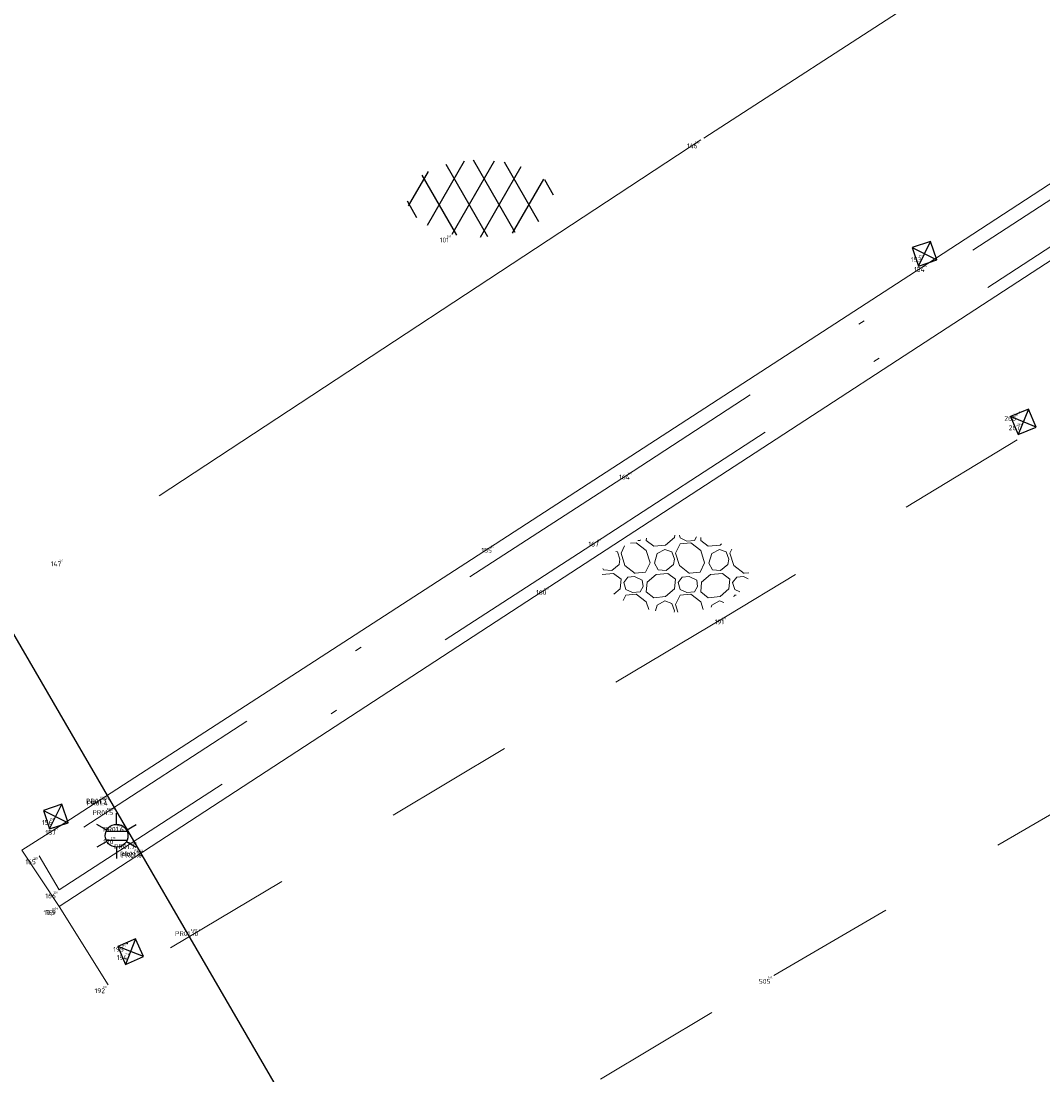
# Model space of a CAD drawing. Header units: metres. Extents: x 127882 to 128093, y 464596 to 464731.
# Tile 21 of 31: x 127907 to 127923, y 464694 to 464711. Entities that reach past the tile are written whole.
import ezdxf
from ezdxf.enums import TextEntityAlignment as Align

# ---------------------------------------------------------------- set-up
doc = ezdxf.new("R2010")
doc.units = ezdxf.units.M
for name, pattern in [('AM-AS', [16, 10, -2, 2, -2]), ('XX-DASHDOT', [10, 3, -2, 0, -2, 3]), ('XX-HIDDEN', [4, 2, -2])]:
    doc.linetypes.add(name, pattern=pattern)
for name, color, linetype in [('B-ME-AL-SITUATIEMETING-S @ 1', 7, 'Continuous'), ('B-WE-AL-PROFIELLOCATIE-S', 7, 'Continuous'), ('B-WE-AL-SITUATIEMETING-S @ 1', 7, 'Continuous'), ('X-XX-AL-MEETPUNT_DATA_PUNTNUMMER-T18', 7, 'Continuous')]:
    doc.layers.add(name, color=color, linetype=linetype)
for name, color, linetype, lineweight in [('B-WE-AM-AS_WEG-G', 10, 'AM-AS', 18), ('B-WE-IE-MEUBILAIR_WEGMEUBILAIR_LICHTMAST-S @ 1', 7, 'Continuous', 25), ('B-WE-RI-HWA_KOLK-S @ 1', 150, 'Continuous', 25), ('B-WE-VH-KANTOPSLUITING_ACHTERKANTBAND-G', 40, 'XX-DASHDOT', 18), ('B-WE-VH-KANTVERHARDING-G', 40, 'Continuous', 18), ('B-WE-VH-MATERIAALGRENS-G', 7, 'XX-HIDDEN', 18), ('B-WE-VH-VERHARDING_ASFALT-S @ 1', 252, 'Continuous', 25), ('B-WE-VH-VERHARDING_HALFVERHARDING-S @ 1', 252, 'Continuous', 25), ('X-XX-AL-MEETPUNT-S @ 1', 7, 'Continuous', 25)]:
    doc.layers.add(name, color=color, linetype=linetype, lineweight=lineweight)
doc.styles.add('NLCS-ISO', font='NLCS-ISO.ttf', dxfattribs={"height": 1.8})
doc.styles.add('NLCS-ISO-ANNOTATIVE-T18', font='NLCS-ISO.ttf', dxfattribs={"height": 1.8})
doc.styles.add('NLCS-ISO-M1000-T18', font='NLCS-ISO.ttf', dxfattribs={"height": 1.8})

# ---------------------------------------------------------------- blocks, each defined once
blk = doc.blocks.new('SAL-MEETPUNT_MARKER-SO')
at = {"layer": 'X-XX-AL-MEETPUNT_DATA_PUNTNUMMER-T18', "style": 'NLCS-ISO-ANNOTATIVE-T18'}
blk.add_attdef('PUNTID', text='', height=1.5, dxfattribs=at).set_placement((-1, -2.59), align=Align.RIGHT)
blk = doc.blocks.new('SVH-ASFALT-SO')
at = {"ltscale": 0.1}
for p, q in [((4.868, 0.122), (1.647, 5.7)), ((-1.91, 0.692), (0.948, 5.641)), ((2.754, -0.217), (-0.469, 5.365)), ((0, 0), (3.268, 5.66)), ((2.176, -0.232), (5.322, 5.217)), ((6.701, 0.946), (4.043, 5.55)), ((-3.364, 2.174), (-1.828, 4.834)), ((0.361, -0.072), (-2.305, 4.546)), ((4.657, 0.065), (7.07, 4.246)), ((7.828, 2.995), (7.146, 4.176)), ((-2.72, 1.264), (-3.454, 2.536))]:
    blk.add_line(p, q, dxfattribs=at)
at = {"style": 'NLCS-ISO'}
blk.add_attdef('KLEUR', text='', height=1.8, dxfattribs=at).set_placement((9.486, 2.741), align=Align.MIDDLE_LEFT)
at = {"style": 'NLCS-ISO', "flags": 1}
blk.add_attdef('FUNCTIE', text='', height=1.8, dxfattribs=at).set_placement((0.116, -3.585), align=Align.MIDDLE_CENTER)
blk = doc.blocks.new('B-SRI-KOLK_STRAAT-SO')
at = {"color": 0, "flags": 128}
blk.add_lwpolyline([(-0.75, -0.75), (0.75, -0.75), (0.75, 0.75), (-0.75, 0.75)], close=True, dxfattribs=at)
for points in [[(-0.75, -0.75), (0.75, 0.75)], [(0.75, -0.75), (-0.75, 0.75)]]:
    blk.add_lwpolyline(points, dxfattribs=at)
blk = doc.blocks.new('B-SIE-WEG_LICHTMAST-SO')
at = {"color": 0, "linetype": 'ByBlock', "lineweight": -2}
for points in [[(0, 0.875), (0, 1.75)], [(-0.758, 0.437), (-1.516, 0.875)], [(0.758, 0.437), (1.516, 0.875)], [(-0.804, 0.346), (0.804, 0.346)], [(-0.758, -0.438), (-1.516, -0.875)], [(-0.804, -0.346), (0.804, -0.346)], [(0.758, -0.438), (1.516, -0.875)], [(0, -0.875), (0, -1.75)]]:
    blk.add_lwpolyline(points, dxfattribs=at)
blk.add_circle((0, 0), 0.875, dxfattribs=at)
at = {"color": 0, "linetype": 'ByBlock', "lineweight": -2, "style": 'NLCS-ISO-ANNOTATIVE-T18'}
blk.add_attdef('SYMBOOL', (2.5, -2.5), '', height=1.8, dxfattribs=at)
blk = doc.blocks.new('SAL-MEETPUNT_DUMMY-SO')
at = {"color": 0}
blk.add_point((0, 0), dxfattribs=at)
blk = doc.blocks.new('SVH-HALFVERHARDING_03-SO')
at = {"lineweight": 18, "flags": 128}
for points in [[(-2.905, 2.551), (-2.73, 2.57)], [(-2.73, 2.57), (-2.707, 2.61)], [(-2.245, 2.729), (-2.261, 2.569)], [(-2.26, 2.568), (-1.673, 2.111)], [(-0.769, 2.205), (-0.078, 2.795)], [(-0.078, 2.795), (-0.06, 2.973)], [(0.364, 2.755), (0.299, 2.969)], [(0.874, 2.505), (0.364, 2.755)], [(0.875, 2.505), (1.47, 2.57)], [(1.47, 2.57), (1.626, 2.847)], [(1.961, 2.789), (1.939, 2.569)], [(1.94, 2.568), (2.526, 2.111)], [(-4.361, 0.719), (-4.288, 1.11), (-4.488, 1.673), (-4.614, 1.721)], [(-4.204, 1.574), (-3.929, 2.139)], [(-3.036, 2.391), (-3.479, 2.344)], [(-2.256, 1.78), (-3.034, 2.386)], [(-1.955, 0.842), (-2.258, 1.785)], [(-1.674, 2.111), (-0.769, 2.205)], [(-0.161, 0.719), (-0.088, 1.11), (-0.288, 1.673), (-0.817, 1.871), (-1.407, 1.547)], [(-0.004, 1.574), (0.352, 2.306)], [(1.164, 2.391), (0.353, 2.306)], [(1.944, 1.78), (1.166, 2.386)], [(2.245, 0.842), (1.942, 1.785)], [(2.526, 2.111), (3.43, 2.205)], [(4.039, 0.719), (4.112, 1.11), (3.912, 1.673), (3.383, 1.871), (2.793, 1.547)], [(3.43, 2.205), (3.556, 2.312)], [(4.196, 1.574), (4.354, 1.899)], [(-3.902, 0.634), (-4.204, 1.575)], [(-2.312, 0.108), (-1.955, 0.842)], [(-1.627, 0.808), (-1.407, 1.547)], [(0.298, 0.634), (-0.004, 1.575)], [(1.888, 0.108), (2.245, 0.842)], [(2.573, 0.808), (2.793, 1.547)], [(4.498, 0.634), (4.196, 1.575)], [(-4.791, 0.024), (-5.651, -0.065)], [(-5.55, 0.3), (-5.606, 0.404)], [(-4.927, 0.237), (-5.55, 0.301)], [(-4.927, 0.236), (-4.361, 0.719)], [(-4.204, -0.433), (-4.79, 0.024)], [(-3.902, 0.634), (-3.119, 0.024)], [(-3.119, 0.025), (-2.312, 0.108)], [(-1.35, 0.3), (-1.627, 0.808)], [(-0.591, 0.024), (-1.495, -0.07)], [(-0.727, 0.237), (-1.35, 0.301)], [(-0.727, 0.236), (-0.161, 0.719)], [(-0.004, -0.433), (-0.591, 0.024)], [(0.298, 0.634), (1.081, 0.024)], [(1.081, 0.025), (1.888, 0.108)], [(3.609, 0.024), (2.705, -0.07), (2.013, -0.66)], [(2.85, 0.3), (2.573, 0.808)], [(3.473, 0.237), (2.85, 0.301)], [(3.473, 0.236), (4.039, 0.719)], [(4.196, -0.433), (3.609, 0.024)], [(4.498, 0.634), (5.281, 0.024)], [(5.281, 0.025), (5.645, 0.062)], [(-4.278, -1.172), (-4.204, -0.432)], [(-4, -0.673), (-3.684, -0.279)], [(-3.835, -1.212), (-4, -0.673)], [(-3.158, -0.222), (-3.684, -0.279)], [(-2.564, -0.513), (-3.159, -0.222)], [(-2.73, -1.397), (-2.503, -0.995), (-2.564, -0.513)], [(-2.187, -0.659), (-2.261, -1.399)], [(-1.495, -0.07), (-2.187, -0.66)], [(-0.078, -1.172), (-0.004, -0.432)], [(0.2, -0.673), (0.516, -0.279)], [(0.364, -1.212), (0.2, -0.673)], [(1.041, -0.222), (0.516, -0.279)], [(1.636, -0.513), (1.041, -0.222)], [(1.47, -1.397), (1.697, -0.995), (1.636, -0.513)], [(2.013, -0.659), (1.939, -1.399)], [(4.122, -1.172), (4.196, -0.432)], [(4.4, -0.673), (4.716, -0.279)], [(4.564, -1.212), (4.4, -0.673)], [(5.241, -0.222), (4.716, -0.279)], [(5.591, -0.393), (5.241, -0.222)], [(-4.766, -1.589), (-4.278, -1.172)], [(-3.036, -1.577), (-3.847, -1.662)], [(-3.326, -1.463), (-3.836, -1.212)], [(-3.325, -1.463), (-2.73, -1.397)], [(-2.256, -2.187), (-3.034, -1.582)], [(-2.26, -1.4), (-1.673, -1.856)], [(-0.769, -1.762), (-0.078, -1.172)], [(1.164, -1.577), (0.353, -1.662)], [(0.874, -1.463), (0.364, -1.212)], [(0.875, -1.463), (1.47, -1.397)], [(1.944, -2.187), (1.166, -1.582)], [(1.94, -1.4), (2.526, -1.856)], [(3.43, -1.762), (4.122, -1.172)], [(4.961, -1.407), (4.564, -1.212)], [(-4.046, -2.07), (-3.847, -1.662)], [(-2.07, -2.767), (-2.258, -2.183)], [(-1.674, -1.856), (-0.769, -1.762)], [(-1.538, -2.862), (-1.407, -2.42)], [(-0.109, -2.974), (-0.088, -2.858), (-0.288, -2.294), (-0.817, -2.097), (-1.407, -2.42)], [(-0.004, -2.393), (0.352, -1.662)], [(0.181, -2.97), (-0.004, -2.393)], [(2.125, -2.754), (1.942, -2.183)], [(2.526, -1.856), (3.43, -1.762)], [(2.741, -2.595), (2.793, -2.42)], [(3.73, -2.226), (3.383, -2.097), (2.793, -2.42)], [(4.487, -1.796), (4.552, -1.662)], [(4.686, -1.648), (4.553, -1.662)]]:
    blk.add_lwpolyline(points, dxfattribs=at)
at = {"lineweight": 18, "style": 'NLCS-ISO-M1000-T18'}
blk.add_attdef('KLEUR', text='', height=1.8, dxfattribs=at).set_placement((7.295, 0), align=Align.MIDDLE_LEFT)

msp = doc.modelspace()

# ---------------------------------------------------------------- linework, layer by layer
at = {"layer": 'B-WE-AL-PROFIELLOCATIE-S'}
msp.add_lwpolyline([(127902.415, 464709.181), (127948.586, 464629.655)], dxfattribs=at)
at = {"layer": 'B-WE-AM-AS_WEG-G'}
msp.add_polyline3d([(127941.838, 464724.496, 0.599), (127933.689, 464719.193, 0.479), (127926.124, 464714.248, 0.311), (127917.685, 464708.781, 0.162), (127907.867, 464702.332, -0.018)], dxfattribs=at)
at = {"layer": 'B-WE-VH-KANTOPSLUITING_ACHTERKANTBAND-G'}
msp.add_polyline3d([(127924.398, 464708.716, 0.249), (127916.639, 464703.671, 0.165), (127907.476, 464697.732, 0.062), (127907.784, 464697.206, 0.057), (127916.161, 464702.636, 0.164), (127924.699, 464708.188, 0.244)], close=True, dxfattribs=at)
at = {"layer": 'B-WE-VH-KANTVERHARDING-G'}
msp.add_polyline3d([(127934.536, 464715.556, 0.406), (127934.015, 464715.227, 0.383), (127927, 464710.617, 0.23), (127924.439, 464708.995, 0.164), (127921.189, 464706.874, 0.099), (127914.513, 464702.541, 0.026), (127907.784, 464698.185, -0.051), (127907.209, 464697.822, -0.057), (127907.785, 464696.953, -0.143), (127915.353, 464701.89, -0.118), (127924.978, 464708.156, 0.127), (127924.443, 464708.998, 0.163)], dxfattribs=at)
at = {"layer": 'B-WE-VH-MATERIAALGRENS-G'}
for points in [[(127925.981, 464706.234, -0.071), (127918.092, 464701.435, -0.204), (127908.542, 464695.743, -0.209), (127907.785, 464696.953, -0.143), (127907.785, 464696.953, -0.143)], [(127904.409, 464687.019, -0.124), (127909.282, 464690.164, -0.104), (127918.809, 464695.888, -0.093), (127926.158, 464700.161, -0.125), (127927.098, 464699.93, -0.127), (127927.405, 464699.58, -0.138), (127931.501, 464692.847, -0.32), (127931.75, 464692.248, -0.332), (127931.613, 464691.465, -0.337), (127930.85, 464690.847, -0.323), (127923.92, 464686.727, -0.34), (127914.509, 464681.089, -0.349)]]:
    msp.add_polyline3d(points, dxfattribs=at)

# ---------------------------------------------------------------- block references
at = {"layer": 'B-ME-AL-SITUATIEMETING-S @ 1'}
ref = msp.add_blockref('SAL-MEETPUNT_MARKER-SO', (127917.685, 464708.781, 0.162), dxfattribs=dict(at, xscale=0.02, yscale=0.02, zscale=0.02))
ref.add_attrib('PUNTID', '146', dxfattribs={"layer": 'X-XX-AL-MEETPUNT_DATA_PUNTNUMMER-T18', "height": 0.03, "style": 'NLCS-ISO-ANNOTATIVE-T18'}).set_placement((127917.665, 464708.73, 0.162), align=Align.RIGHT)
ref = msp.add_blockref('SAL-MEETPUNT_MARKER-SO', (127913.848, 464707.329, 0.094), dxfattribs=dict(at, xscale=0.02, yscale=0.02, zscale=0.02))
ref.add_attrib('PUNTID', '101', dxfattribs={"layer": 'X-XX-AL-MEETPUNT_DATA_PUNTNUMMER-T18', "height": 0.03, "style": 'NLCS-ISO-ANNOTATIVE-T18'}).set_placement((127913.828, 464707.278, 0.094), align=Align.RIGHT)
ref = msp.add_blockref('SAL-MEETPUNT_MARKER-SO', (127921.137, 464707.026, 0.096), dxfattribs=dict(at, xscale=0.02, yscale=0.02, zscale=0.02))
ref.add_attrib('PUNTID', '153', dxfattribs={"layer": 'X-XX-AL-MEETPUNT_DATA_PUNTNUMMER-T18', "height": 0.03, "style": 'NLCS-ISO-ANNOTATIVE-T18'}).set_placement((127921.117, 464706.974, 0.096), align=Align.RIGHT)
ref = msp.add_blockref('SAL-MEETPUNT_MARKER-SO', (127921.189, 464706.874, 0.099), dxfattribs=dict(at, xscale=0.02, yscale=0.02, zscale=0.02))
ref.add_attrib('PUNTID', '154', dxfattribs={"layer": 'X-XX-AL-MEETPUNT_DATA_PUNTNUMMER-T18', "height": 0.03, "style": 'NLCS-ISO-ANNOTATIVE-T18'}).set_placement((127921.169, 464706.822, 0.099), align=Align.RIGHT)
ref = msp.add_blockref('SAL-MEETPUNT_MARKER-SO', (127922.599, 464704.577, -0.197), dxfattribs=dict(at, xscale=0.02, yscale=0.02, zscale=0.02))
ref.add_attrib('PUNTID', '268', dxfattribs={"layer": 'X-XX-AL-MEETPUNT_DATA_PUNTNUMMER-T18', "height": 0.03, "style": 'NLCS-ISO-ANNOTATIVE-T18'}).set_placement((127922.579, 464704.526, -0.197), align=Align.RIGHT)
ref = msp.add_blockref('SAL-MEETPUNT_MARKER-SO', (127922.66, 464704.432, -0.208), dxfattribs=dict(at, xscale=0.02, yscale=0.02, zscale=0.02))
ref.add_attrib('PUNTID', '267', dxfattribs={"layer": 'X-XX-AL-MEETPUNT_DATA_PUNTNUMMER-T18', "height": 0.03, "style": 'NLCS-ISO-ANNOTATIVE-T18'}).set_placement((127922.64, 464704.38, -0.208), align=Align.RIGHT)
ref = msp.add_blockref('SAL-MEETPUNT_MARKER-SO', (127916.639, 464703.671, 0.165), dxfattribs=dict(at, xscale=0.02, yscale=0.02, zscale=0.02))
ref.add_attrib('PUNTID', '164', dxfattribs={"layer": 'X-XX-AL-MEETPUNT_DATA_PUNTNUMMER-T18', "height": 0.03, "style": 'NLCS-ISO-ANNOTATIVE-T18'}).set_placement((127916.619, 464703.619, 0.165), align=Align.RIGHT)
ref = msp.add_blockref('SAL-MEETPUNT_MARKER-SO', (127914.513, 464702.541, 0.026), dxfattribs=dict(at, xscale=0.02, yscale=0.02, zscale=0.02))
ref.add_attrib('PUNTID', '155', dxfattribs={"layer": 'X-XX-AL-MEETPUNT_DATA_PUNTNUMMER-T18', "height": 0.03, "style": 'NLCS-ISO-ANNOTATIVE-T18'}).set_placement((127914.493, 464702.489, 0.026), align=Align.RIGHT)
ref = msp.add_blockref('SAL-MEETPUNT_MARKER-SO', (127916.161, 464702.636, 0.164), dxfattribs=dict(at, xscale=0.02, yscale=0.02, zscale=0.02))
ref.add_attrib('PUNTID', '167', dxfattribs={"layer": 'X-XX-AL-MEETPUNT_DATA_PUNTNUMMER-T18', "height": 0.03, "style": 'NLCS-ISO-ANNOTATIVE-T18'}).set_placement((127916.141, 464702.584, 0.164), align=Align.RIGHT)
ref = msp.add_blockref('SAL-MEETPUNT_MARKER-SO', (127907.867, 464702.332, -0.018), dxfattribs=dict(at, xscale=0.02, yscale=0.02, zscale=0.02))
ref.add_attrib('PUNTID', '147', dxfattribs={"layer": 'X-XX-AL-MEETPUNT_DATA_PUNTNUMMER-T18', "height": 0.03, "style": 'NLCS-ISO-ANNOTATIVE-T18'}).set_placement((127907.848, 464702.28, -0.018), align=Align.RIGHT)
ref = msp.add_blockref('SAL-MEETPUNT_MARKER-SO', (127915.353, 464701.89, -0.118), dxfattribs=dict(at, xscale=0.02, yscale=0.02, zscale=0.02))
ref.add_attrib('PUNTID', '160', dxfattribs={"layer": 'X-XX-AL-MEETPUNT_DATA_PUNTNUMMER-T18', "height": 0.03, "style": 'NLCS-ISO-ANNOTATIVE-T18'}).set_placement((127915.333, 464701.839, -0.118), align=Align.RIGHT)
ref = msp.add_blockref('SAL-MEETPUNT_MARKER-SO', (127918.092, 464701.435, -0.204), dxfattribs=dict(at, xscale=0.02, yscale=0.02, zscale=0.02))
ref.add_attrib('PUNTID', '191', dxfattribs={"layer": 'X-XX-AL-MEETPUNT_DATA_PUNTNUMMER-T18', "height": 0.03, "style": 'NLCS-ISO-ANNOTATIVE-T18'}).set_placement((127918.072, 464701.384, -0.204), align=Align.RIGHT)
ref = msp.add_blockref('SAL-MEETPUNT_MARKER-SO', (127908.569, 464698.668, -0.04), dxfattribs=dict(at, xscale=0.02, yscale=0.02, zscale=0.02))
ref.add_attrib('PUNTID', 'PR01.3', dxfattribs={"layer": 'X-XX-AL-MEETPUNT_DATA_PUNTNUMMER-T18', "height": 0.03, "style": 'NLCS-ISO-ANNOTATIVE-T18'}).set_placement((127908.549, 464698.617, -0.04), align=Align.RIGHT)
ref = msp.add_blockref('SAL-MEETPUNT_MARKER-SO', (127908.585, 464698.64, 0.083), dxfattribs=dict(at, xscale=0.02, yscale=0.02, zscale=0.02))
ref.add_attrib('PUNTID', 'PR01.4', dxfattribs={"layer": 'X-XX-AL-MEETPUNT_DATA_PUNTNUMMER-T18', "height": 0.03, "style": 'NLCS-ISO-ANNOTATIVE-T18'}).set_placement((127908.565, 464698.588, 0.083), align=Align.RIGHT)
ref = msp.add_blockref('SAL-MEETPUNT_MARKER-SO', (127908.669, 464698.492, 0.09), dxfattribs=dict(at, xscale=0.02, yscale=0.02, zscale=0.02))
ref.add_attrib('PUNTID', 'PR01.5', dxfattribs={"layer": 'X-XX-AL-MEETPUNT_DATA_PUNTNUMMER-T18', "height": 0.03, "style": 'NLCS-ISO-ANNOTATIVE-T18'}).set_placement((127908.649, 464698.44, 0.09), align=Align.RIGHT)
ref = msp.add_blockref('SAL-MEETPUNT_MARKER-SO', (127907.732, 464698.339, -0.042), dxfattribs=dict(at, xscale=0.02, yscale=0.02, zscale=0.02))
ref.add_attrib('PUNTID', '156', dxfattribs={"layer": 'X-XX-AL-MEETPUNT_DATA_PUNTNUMMER-T18', "height": 0.03, "style": 'NLCS-ISO-ANNOTATIVE-T18'}).set_placement((127907.712, 464698.288, -0.042), align=Align.RIGHT)
ref = msp.add_blockref('SAL-MEETPUNT_MARKER-SO', (127907.784, 464698.185, -0.051), dxfattribs=dict(at, xscale=0.02, yscale=0.02, zscale=0.02))
ref.add_attrib('PUNTID', '157', dxfattribs={"layer": 'X-XX-AL-MEETPUNT_DATA_PUNTNUMMER-T18', "height": 0.03, "style": 'NLCS-ISO-ANNOTATIVE-T18'}).set_placement((127907.764, 464698.133, -0.051), align=Align.RIGHT)
ref = msp.add_blockref('SAL-MEETPUNT_MARKER-SO', (127908.833, 464698.235, 0.109), dxfattribs=dict(at, xscale=0.02, yscale=0.02, zscale=0.02))
ref.add_attrib('PUNTID', 'PR01.6', dxfattribs={"layer": 'X-XX-AL-MEETPUNT_DATA_PUNTNUMMER-T18', "height": 0.03, "style": 'NLCS-ISO-ANNOTATIVE-T18'}).set_placement((127908.813, 464698.183, 0.109), align=Align.RIGHT)
ref = msp.add_blockref('SAL-MEETPUNT_MARKER-SO', (127908.672, 464698.044, 0.131), dxfattribs=dict(at, xscale=0.02, yscale=0.02, zscale=0.02))
ref.add_attrib('PUNTID', '170', dxfattribs={"layer": 'X-XX-AL-MEETPUNT_DATA_PUNTNUMMER-T18', "height": 0.03, "style": 'NLCS-ISO-ANNOTATIVE-T18'}).set_placement((127908.652, 464697.992, 0.131), align=Align.RIGHT)
ref = msp.add_blockref('SAL-MEETPUNT_MARKER-SO', (127909.002, 464697.965, 0.107), dxfattribs=dict(at, xscale=0.02, yscale=0.02, zscale=0.02))
ref.add_attrib('PUNTID', 'PR01.7', dxfattribs={"layer": 'X-XX-AL-MEETPUNT_DATA_PUNTNUMMER-T18', "height": 0.03, "style": 'NLCS-ISO-ANNOTATIVE-T18'}).set_placement((127908.982, 464697.914, 0.107), align=Align.RIGHT)
ref = msp.add_blockref('SAL-MEETPUNT_MARKER-SO', (127909.097, 464697.85, 0.117), dxfattribs=dict(at, xscale=0.02, yscale=0.02, zscale=0.02))
ref.add_attrib('PUNTID', 'PR01.8', dxfattribs={"layer": 'X-XX-AL-MEETPUNT_DATA_PUNTNUMMER-T18', "height": 0.03, "style": 'NLCS-ISO-ANNOTATIVE-T18'}).set_placement((127909.077, 464697.798, 0.117), align=Align.RIGHT)
ref = msp.add_blockref('SAL-MEETPUNT_MARKER-SO', (127909.115, 464697.83, -0.173), dxfattribs=dict(at, xscale=0.02, yscale=0.02, zscale=0.02))
ref.add_attrib('PUNTID', 'PR01.9', dxfattribs={"layer": 'X-XX-AL-MEETPUNT_DATA_PUNTNUMMER-T18', "height": 0.03, "style": 'NLCS-ISO-ANNOTATIVE-T18'}).set_placement((127909.095, 464697.779, -0.173), align=Align.RIGHT)
ref = msp.add_blockref('SAL-MEETPUNT_MARKER-SO', (127907.476, 464697.732, 0.062), dxfattribs=dict(at, xscale=0.02, yscale=0.02, zscale=0.02))
ref.add_attrib('PUNTID', '165', dxfattribs={"layer": 'X-XX-AL-MEETPUNT_DATA_PUNTNUMMER-T18', "height": 0.03, "style": 'NLCS-ISO-ANNOTATIVE-T18'}).set_placement((127907.456, 464697.68, 0.062), align=Align.RIGHT)
ref = msp.add_blockref('SAL-MEETPUNT_MARKER-SO', (127907.784, 464697.206, 0.057), dxfattribs=dict(at, xscale=0.02, yscale=0.02, zscale=0.02))
ref.add_attrib('PUNTID', '166', dxfattribs={"layer": 'X-XX-AL-MEETPUNT_DATA_PUNTNUMMER-T18', "height": 0.03, "style": 'NLCS-ISO-ANNOTATIVE-T18'}).set_placement((127907.764, 464697.154, 0.057), align=Align.RIGHT)
ref = msp.add_blockref('SAL-MEETPUNT_MARKER-SO', (127907.785, 464696.953, -0.143), dxfattribs=dict(at, xscale=0.02, yscale=0.02, zscale=0.02))
ref.add_attrib('PUNTID', '159', dxfattribs={"layer": 'X-XX-AL-MEETPUNT_DATA_PUNTNUMMER-T18', "height": 0.03, "style": 'NLCS-ISO-ANNOTATIVE-T18'}).set_placement((127907.765, 464696.901, -0.143), align=Align.RIGHT)
ref = msp.add_blockref('SAL-MEETPUNT_MARKER-SO', (127907.756, 464696.947, -0.146), dxfattribs=dict(at, xscale=0.02, yscale=0.02, zscale=0.02))
ref.add_attrib('PUNTID', '193', dxfattribs={"layer": 'X-XX-AL-MEETPUNT_DATA_PUNTNUMMER-T18', "height": 0.03, "style": 'NLCS-ISO-ANNOTATIVE-T18'}).set_placement((127907.736, 464696.895, -0.146), align=Align.RIGHT)
ref = msp.add_blockref('SAL-MEETPUNT_MARKER-SO', (127909.981, 464696.624, -0.208), dxfattribs=dict(at, xscale=0.02, yscale=0.02, zscale=0.02))
ref.add_attrib('PUNTID', 'PR01.10', dxfattribs={"layer": 'X-XX-AL-MEETPUNT_DATA_PUNTNUMMER-T18', "height": 0.03, "style": 'NLCS-ISO-ANNOTATIVE-T18'}).set_placement((127909.961, 464696.572, -0.208), align=Align.RIGHT)
ref = msp.add_blockref('SAL-MEETPUNT_MARKER-SO', (127908.833, 464696.381, -0.196), dxfattribs=dict(at, xscale=0.02, yscale=0.02, zscale=0.02))
ref.add_attrib('PUNTID', '195', dxfattribs={"layer": 'X-XX-AL-MEETPUNT_DATA_PUNTNUMMER-T18', "height": 0.03, "style": 'NLCS-ISO-ANNOTATIVE-T18'}).set_placement((127908.813, 464696.33, -0.196), align=Align.RIGHT)
ref = msp.add_blockref('SAL-MEETPUNT_MARKER-SO', (127908.888, 464696.256, -0.201), dxfattribs=dict(at, xscale=0.02, yscale=0.02, zscale=0.02))
ref.add_attrib('PUNTID', '194', dxfattribs={"layer": 'X-XX-AL-MEETPUNT_DATA_PUNTNUMMER-T18', "height": 0.03, "style": 'NLCS-ISO-ANNOTATIVE-T18'}).set_placement((127908.868, 464696.204, -0.201), align=Align.RIGHT)
ref = msp.add_blockref('SAL-MEETPUNT_MARKER-SO', (127918.809, 464695.888, -0.093), dxfattribs=dict(at, xscale=0.02, yscale=0.02, zscale=0.02))
ref.add_attrib('PUNTID', '505', dxfattribs={"layer": 'X-XX-AL-MEETPUNT_DATA_PUNTNUMMER-T18', "height": 0.03, "style": 'NLCS-ISO-ANNOTATIVE-T18'}).set_placement((127918.789, 464695.836, -0.093), align=Align.RIGHT)
ref = msp.add_blockref('SAL-MEETPUNT_MARKER-SO', (127908.542, 464695.743, -0.209), dxfattribs=dict(at, xscale=0.02, yscale=0.02, zscale=0.02))
ref.add_attrib('PUNTID', '192', dxfattribs={"layer": 'X-XX-AL-MEETPUNT_DATA_PUNTNUMMER-T18', "height": 0.03, "style": 'NLCS-ISO-ANNOTATIVE-T18'}).set_placement((127908.522, 464695.691, -0.209), align=Align.RIGHT)
at = {"layer": 'B-WE-AL-SITUATIEMETING-S @ 1'}
ref = msp.add_blockref('SAL-MEETPUNT_MARKER-SO', (127917.685, 464708.781, 0.162), dxfattribs=dict(at, xscale=0.05, yscale=0.05, zscale=0.05))
ref.add_attrib('PUNTID', '146', dxfattribs={"layer": 'X-XX-AL-MEETPUNT_DATA_PUNTNUMMER-T18', "height": 0.075, "style": 'NLCS-ISO-ANNOTATIVE-T18'}).set_placement((127917.635, 464708.652, 0.162), align=Align.RIGHT)
ref = msp.add_blockref('SAL-MEETPUNT_MARKER-SO', (127913.848, 464707.329, 0.094), dxfattribs=dict(at, xscale=0.05, yscale=0.05, zscale=0.05))
ref.add_attrib('PUNTID', '101', dxfattribs={"layer": 'X-XX-AL-MEETPUNT_DATA_PUNTNUMMER-T18', "height": 0.075, "style": 'NLCS-ISO-ANNOTATIVE-T18'}).set_placement((127913.798, 464707.2, 0.094), align=Align.RIGHT)
ref = msp.add_blockref('SAL-MEETPUNT_MARKER-SO', (127921.137, 464707.026, 0.096), dxfattribs=dict(at, xscale=0.05, yscale=0.05, zscale=0.05))
ref.add_attrib('PUNTID', '153', dxfattribs={"layer": 'X-XX-AL-MEETPUNT_DATA_PUNTNUMMER-T18', "height": 0.075, "style": 'NLCS-ISO-ANNOTATIVE-T18'}).set_placement((127921.087, 464706.896, 0.096), align=Align.RIGHT)
ref = msp.add_blockref('SAL-MEETPUNT_MARKER-SO', (127921.189, 464706.874, 0.099), dxfattribs=dict(at, xscale=0.05, yscale=0.05, zscale=0.05))
ref.add_attrib('PUNTID', '154', dxfattribs={"layer": 'X-XX-AL-MEETPUNT_DATA_PUNTNUMMER-T18', "height": 0.075, "style": 'NLCS-ISO-ANNOTATIVE-T18'}).set_placement((127921.139, 464706.745, 0.099), align=Align.RIGHT)
ref = msp.add_blockref('SAL-MEETPUNT_MARKER-SO', (127922.599, 464704.577, -0.197), dxfattribs=dict(at, xscale=0.05, yscale=0.05, zscale=0.05))
ref.add_attrib('PUNTID', '268', dxfattribs={"layer": 'X-XX-AL-MEETPUNT_DATA_PUNTNUMMER-T18', "height": 0.075, "style": 'NLCS-ISO-ANNOTATIVE-T18'}).set_placement((127922.549, 464704.448, -0.197), align=Align.RIGHT)
ref = msp.add_blockref('SAL-MEETPUNT_MARKER-SO', (127922.66, 464704.432, -0.208), dxfattribs=dict(at, xscale=0.05, yscale=0.05, zscale=0.05))
ref.add_attrib('PUNTID', '267', dxfattribs={"layer": 'X-XX-AL-MEETPUNT_DATA_PUNTNUMMER-T18', "height": 0.075, "style": 'NLCS-ISO-ANNOTATIVE-T18'}).set_placement((127922.61, 464704.302, -0.208), align=Align.RIGHT)
ref = msp.add_blockref('SAL-MEETPUNT_MARKER-SO', (127916.639, 464703.671, 0.165), dxfattribs=dict(at, xscale=0.05, yscale=0.05, zscale=0.05))
ref.add_attrib('PUNTID', '164', dxfattribs={"layer": 'X-XX-AL-MEETPUNT_DATA_PUNTNUMMER-T18', "height": 0.075, "style": 'NLCS-ISO-ANNOTATIVE-T18'}).set_placement((127916.589, 464703.541, 0.165), align=Align.RIGHT)
ref = msp.add_blockref('SAL-MEETPUNT_MARKER-SO', (127914.513, 464702.541, 0.026), dxfattribs=dict(at, xscale=0.05, yscale=0.05, zscale=0.05))
ref.add_attrib('PUNTID', '155', dxfattribs={"layer": 'X-XX-AL-MEETPUNT_DATA_PUNTNUMMER-T18', "height": 0.075, "style": 'NLCS-ISO-ANNOTATIVE-T18'}).set_placement((127914.463, 464702.411, 0.026), align=Align.RIGHT)
ref = msp.add_blockref('SAL-MEETPUNT_MARKER-SO', (127916.161, 464702.636, 0.164), dxfattribs=dict(at, xscale=0.05, yscale=0.05, zscale=0.05))
ref.add_attrib('PUNTID', '167', dxfattribs={"layer": 'X-XX-AL-MEETPUNT_DATA_PUNTNUMMER-T18', "height": 0.075, "style": 'NLCS-ISO-ANNOTATIVE-T18'}).set_placement((127916.111, 464702.506, 0.164), align=Align.RIGHT)
ref = msp.add_blockref('SAL-MEETPUNT_MARKER-SO', (127907.867, 464702.332, -0.018), dxfattribs=dict(at, xscale=0.05, yscale=0.05, zscale=0.05))
ref.add_attrib('PUNTID', '147', dxfattribs={"layer": 'X-XX-AL-MEETPUNT_DATA_PUNTNUMMER-T18', "height": 0.075, "style": 'NLCS-ISO-ANNOTATIVE-T18'}).set_placement((127907.818, 464702.202, -0.018), align=Align.RIGHT)
ref = msp.add_blockref('SAL-MEETPUNT_MARKER-SO', (127915.353, 464701.89, -0.118), dxfattribs=dict(at, xscale=0.05, yscale=0.05, zscale=0.05))
ref.add_attrib('PUNTID', '160', dxfattribs={"layer": 'X-XX-AL-MEETPUNT_DATA_PUNTNUMMER-T18', "height": 0.075, "style": 'NLCS-ISO-ANNOTATIVE-T18'}).set_placement((127915.303, 464701.761, -0.118), align=Align.RIGHT)
ref = msp.add_blockref('SAL-MEETPUNT_MARKER-SO', (127918.092, 464701.435, -0.204), dxfattribs=dict(at, xscale=0.05, yscale=0.05, zscale=0.05))
ref.add_attrib('PUNTID', '191', dxfattribs={"layer": 'X-XX-AL-MEETPUNT_DATA_PUNTNUMMER-T18', "height": 0.075, "style": 'NLCS-ISO-ANNOTATIVE-T18'}).set_placement((127918.042, 464701.306, -0.204), align=Align.RIGHT)
ref = msp.add_blockref('SAL-MEETPUNT_MARKER-SO', (127908.569, 464698.668, -0.04), dxfattribs=dict(at, xscale=0.05, yscale=0.05, zscale=0.05))
ref.add_attrib('PUNTID', 'PR01.3', dxfattribs={"layer": 'X-XX-AL-MEETPUNT_DATA_PUNTNUMMER-T18', "height": 0.075, "style": 'NLCS-ISO-ANNOTATIVE-T18'}).set_placement((127908.519, 464698.539, -0.04), align=Align.RIGHT)
ref = msp.add_blockref('SAL-MEETPUNT_MARKER-SO', (127908.585, 464698.64, 0.083), dxfattribs=dict(at, xscale=0.05, yscale=0.05, zscale=0.05))
ref.add_attrib('PUNTID', 'PR01.4', dxfattribs={"layer": 'X-XX-AL-MEETPUNT_DATA_PUNTNUMMER-T18', "height": 0.075, "style": 'NLCS-ISO-ANNOTATIVE-T18'}).set_placement((127908.535, 464698.51, 0.083), align=Align.RIGHT)
ref = msp.add_blockref('SAL-MEETPUNT_MARKER-SO', (127908.669, 464698.492, 0.09), dxfattribs=dict(at, xscale=0.05, yscale=0.05, zscale=0.05))
ref.add_attrib('PUNTID', 'PR01.5', dxfattribs={"layer": 'X-XX-AL-MEETPUNT_DATA_PUNTNUMMER-T18', "height": 0.075, "style": 'NLCS-ISO-ANNOTATIVE-T18'}).set_placement((127908.619, 464698.362, 0.09), align=Align.RIGHT)
ref = msp.add_blockref('SAL-MEETPUNT_MARKER-SO', (127907.732, 464698.339, -0.042), dxfattribs=dict(at, xscale=0.05, yscale=0.05, zscale=0.05))
ref.add_attrib('PUNTID', '156', dxfattribs={"layer": 'X-XX-AL-MEETPUNT_DATA_PUNTNUMMER-T18', "height": 0.075, "style": 'NLCS-ISO-ANNOTATIVE-T18'}).set_placement((127907.682, 464698.21, -0.042), align=Align.RIGHT)
ref = msp.add_blockref('SAL-MEETPUNT_MARKER-SO', (127907.784, 464698.185, -0.051), dxfattribs=dict(at, xscale=0.05, yscale=0.05, zscale=0.05))
ref.add_attrib('PUNTID', '157', dxfattribs={"layer": 'X-XX-AL-MEETPUNT_DATA_PUNTNUMMER-T18', "height": 0.075, "style": 'NLCS-ISO-ANNOTATIVE-T18'}).set_placement((127907.734, 464698.055, -0.051), align=Align.RIGHT)
ref = msp.add_blockref('SAL-MEETPUNT_MARKER-SO', (127908.833, 464698.235, 0.109), dxfattribs=dict(at, xscale=0.05, yscale=0.05, zscale=0.05))
ref.add_attrib('PUNTID', 'PR01.6', dxfattribs={"layer": 'X-XX-AL-MEETPUNT_DATA_PUNTNUMMER-T18', "height": 0.075, "style": 'NLCS-ISO-ANNOTATIVE-T18'}).set_placement((127908.783, 464698.105, 0.109), align=Align.RIGHT)
ref = msp.add_blockref('SAL-MEETPUNT_MARKER-SO', (127908.672, 464698.044, 0.131), dxfattribs=dict(at, xscale=0.05, yscale=0.05, zscale=0.05))
ref.add_attrib('PUNTID', '170', dxfattribs={"layer": 'X-XX-AL-MEETPUNT_DATA_PUNTNUMMER-T18', "height": 0.075, "style": 'NLCS-ISO-ANNOTATIVE-T18'}).set_placement((127908.622, 464697.914, 0.131), align=Align.RIGHT)
ref = msp.add_blockref('SAL-MEETPUNT_MARKER-SO', (127909.002, 464697.965, 0.107), dxfattribs=dict(at, xscale=0.05, yscale=0.05, zscale=0.05))
ref.add_attrib('PUNTID', 'PR01.7', dxfattribs={"layer": 'X-XX-AL-MEETPUNT_DATA_PUNTNUMMER-T18', "height": 0.075, "style": 'NLCS-ISO-ANNOTATIVE-T18'}).set_placement((127908.952, 464697.836, 0.107), align=Align.RIGHT)
ref = msp.add_blockref('SAL-MEETPUNT_MARKER-SO', (127909.097, 464697.85, 0.117), dxfattribs=dict(at, xscale=0.05, yscale=0.05, zscale=0.05))
ref.add_attrib('PUNTID', 'PR01.8', dxfattribs={"layer": 'X-XX-AL-MEETPUNT_DATA_PUNTNUMMER-T18', "height": 0.075, "style": 'NLCS-ISO-ANNOTATIVE-T18'}).set_placement((127909.047, 464697.721, 0.117), align=Align.RIGHT)
ref = msp.add_blockref('SAL-MEETPUNT_MARKER-SO', (127909.115, 464697.83, -0.173), dxfattribs=dict(at, xscale=0.05, yscale=0.05, zscale=0.05))
ref.add_attrib('PUNTID', 'PR01.9', dxfattribs={"layer": 'X-XX-AL-MEETPUNT_DATA_PUNTNUMMER-T18', "height": 0.075, "style": 'NLCS-ISO-ANNOTATIVE-T18'}).set_placement((127909.065, 464697.701, -0.173), align=Align.RIGHT)
ref = msp.add_blockref('SAL-MEETPUNT_MARKER-SO', (127907.476, 464697.732, 0.062), dxfattribs=dict(at, xscale=0.05, yscale=0.05, zscale=0.05))
ref.add_attrib('PUNTID', '165', dxfattribs={"layer": 'X-XX-AL-MEETPUNT_DATA_PUNTNUMMER-T18', "height": 0.075, "style": 'NLCS-ISO-ANNOTATIVE-T18'}).set_placement((127907.426, 464697.603, 0.062), align=Align.RIGHT)
ref = msp.add_blockref('SAL-MEETPUNT_MARKER-SO', (127907.784, 464697.206, 0.057), dxfattribs=dict(at, xscale=0.05, yscale=0.05, zscale=0.05))
ref.add_attrib('PUNTID', '166', dxfattribs={"layer": 'X-XX-AL-MEETPUNT_DATA_PUNTNUMMER-T18', "height": 0.075, "style": 'NLCS-ISO-ANNOTATIVE-T18'}).set_placement((127907.734, 464697.077, 0.057), align=Align.RIGHT)
ref = msp.add_blockref('SAL-MEETPUNT_MARKER-SO', (127907.756, 464696.947, -0.146), dxfattribs=dict(at, xscale=0.05, yscale=0.05, zscale=0.05))
ref.add_attrib('PUNTID', '193', dxfattribs={"layer": 'X-XX-AL-MEETPUNT_DATA_PUNTNUMMER-T18', "height": 0.075, "style": 'NLCS-ISO-ANNOTATIVE-T18'}).set_placement((127907.706, 464696.817, -0.146), align=Align.RIGHT)
ref = msp.add_blockref('SAL-MEETPUNT_MARKER-SO', (127907.785, 464696.953, -0.143), dxfattribs=dict(at, xscale=0.05, yscale=0.05, zscale=0.05))
ref.add_attrib('PUNTID', '159', dxfattribs={"layer": 'X-XX-AL-MEETPUNT_DATA_PUNTNUMMER-T18', "height": 0.075, "style": 'NLCS-ISO-ANNOTATIVE-T18'}).set_placement((127907.735, 464696.823, -0.143), align=Align.RIGHT)
ref = msp.add_blockref('SAL-MEETPUNT_MARKER-SO', (127909.981, 464696.624, -0.208), dxfattribs=dict(at, xscale=0.05, yscale=0.05, zscale=0.05))
ref.add_attrib('PUNTID', 'PR01.10', dxfattribs={"layer": 'X-XX-AL-MEETPUNT_DATA_PUNTNUMMER-T18', "height": 0.075, "style": 'NLCS-ISO-ANNOTATIVE-T18'}).set_placement((127909.931, 464696.495, -0.208), align=Align.RIGHT)
ref = msp.add_blockref('SAL-MEETPUNT_MARKER-SO', (127908.833, 464696.381, -0.196), dxfattribs=dict(at, xscale=0.05, yscale=0.05, zscale=0.05))
ref.add_attrib('PUNTID', '195', dxfattribs={"layer": 'X-XX-AL-MEETPUNT_DATA_PUNTNUMMER-T18', "height": 0.075, "style": 'NLCS-ISO-ANNOTATIVE-T18'}).set_placement((127908.783, 464696.252, -0.196), align=Align.RIGHT)
ref = msp.add_blockref('SAL-MEETPUNT_MARKER-SO', (127908.888, 464696.256, -0.201), dxfattribs=dict(at, xscale=0.05, yscale=0.05, zscale=0.05))
ref.add_attrib('PUNTID', '194', dxfattribs={"layer": 'X-XX-AL-MEETPUNT_DATA_PUNTNUMMER-T18', "height": 0.075, "style": 'NLCS-ISO-ANNOTATIVE-T18'}).set_placement((127908.838, 464696.126, -0.201), align=Align.RIGHT)
ref = msp.add_blockref('SAL-MEETPUNT_MARKER-SO', (127918.809, 464695.888, -0.093), dxfattribs=dict(at, xscale=0.05, yscale=0.05, zscale=0.05))
ref.add_attrib('PUNTID', '505', dxfattribs={"layer": 'X-XX-AL-MEETPUNT_DATA_PUNTNUMMER-T18', "height": 0.075, "style": 'NLCS-ISO-ANNOTATIVE-T18'}).set_placement((127918.759, 464695.758, -0.093), align=Align.RIGHT)
ref = msp.add_blockref('SAL-MEETPUNT_MARKER-SO', (127908.542, 464695.743, -0.209), dxfattribs=dict(at, xscale=0.05, yscale=0.05, zscale=0.05))
ref.add_attrib('PUNTID', '192', dxfattribs={"layer": 'X-XX-AL-MEETPUNT_DATA_PUNTNUMMER-T18', "height": 0.075, "style": 'NLCS-ISO-ANNOTATIVE-T18'}).set_placement((127908.492, 464695.613, -0.209), align=Align.RIGHT)
at = {"layer": 'B-WE-IE-MEUBILAIR_WEGMEUBILAIR_LICHTMAST-S @ 1', "xscale": 0.2, "yscale": 0.2, "zscale": 0.2}
msp.add_blockref('B-SIE-WEG_LICHTMAST-SO', (127908.672, 464698.044, 0.131), dxfattribs=at)
at = {"layer": 'B-WE-RI-HWA_KOLK-S @ 1', "xscale": 0.2, "yscale": 0.2, "zscale": 0.2}
for p, rotation in [((127921.137, 464707.026, 0.096), 288.8985516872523), ((127922.66, 464704.432, -0.208), 112.6645574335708), ((127907.732, 464698.339, -0.042), 288.5016752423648), ((127908.888, 464696.256, -0.201), 113.6747217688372)]:
    msp.add_blockref('B-SRI-KOLK_STRAAT-SO', p, dxfattribs=dict(at, rotation=rotation))
at = {"layer": 'B-WE-VH-VERHARDING_ASFALT-S @ 1', "xscale": 0.2, "yscale": 0.2, "zscale": 0.2}
msp.add_blockref('SVH-ASFALT-SO', (127913.848, 464707.329, 0.094), dxfattribs=at)
at = {"layer": 'B-WE-VH-VERHARDING_HALFVERHARDING-S @ 1', "xscale": 0.2, "yscale": 0.2, "zscale": 0.2}
msp.add_blockref('SVH-HALFVERHARDING_03-SO', (127917.295, 464702.088, -0.319), dxfattribs=at)
at = {"layer": 'X-XX-AL-MEETPUNT-S @ 1'}
for p in [(127922.599, 464704.577, -0.197), (127908.833, 464696.381, -0.196)]:
    msp.add_blockref('SAL-MEETPUNT_DUMMY-SO', p, dxfattribs=at)

doc.saveas('drawing.dxf')
